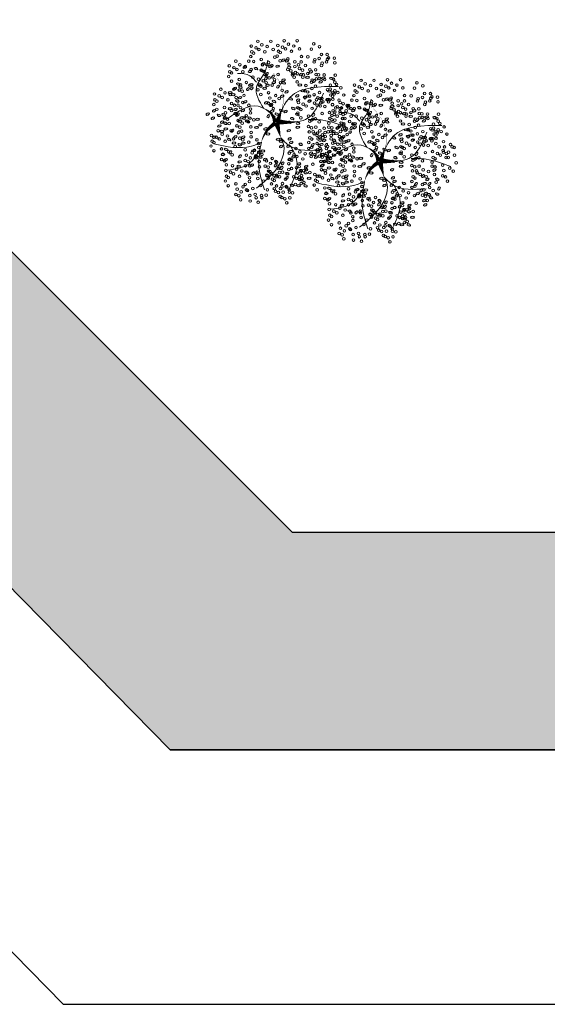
# Model space of a CAD drawing. Header units: millimetres. Extents: x 2041 to 2304, y 426 to 519.
# Tile 2 of 24: x 2058 to 2074, y 426 to 457. Entities that reach past the tile are written whole.
import ezdxf

# ---------------------------------------------------------------- set-up
doc = ezdxf.new("R2010")
doc.units = ezdxf.units.MM
doc.linetypes.add('ACAD_ISO04W100', pattern=[30, 24, -3, 0, -3])
doc.layers.add('01 - Vegetación', color=3, linetype='Continuous', lineweight=0)
doc.layers.add('Cotas', color=3, linetype='Continuous')
doc.layers.add('PAREDE', color=6, linetype='Continuous')

# ---------------------------------------------------------------- blocks, each defined once
blk = doc.blocks.new('17')
at = {"layer": '01 - Vegetación'}
for points in [[(4495.84, 1680.23, 1.33, 0.0221, 0.199177), (4489.97, 1684.48, 0.0221, 0.0221, 1.224983)], [(4496.02, 1680.23, 1.33, 0.0221, 0.286986), (4500.47, 1683.82, 0.0221, 0.0221, -1.494927)], [(4496.02, 1679.76, 1.77, 0.0221, 0), (4491.39, 1678.53, 0.0221, 0.0221, 0)], [(4496.02, 1679.66, 1.77, 0.0221, 0), (4500.28, 1678.15, 0.0221, 0.0221, 0)], [(4496.4, 1679.85, 1.77, 0.0221, 0.074947), (4496.4, 1672.95, 0.0221, 0.0221, 0.762797)], [(4497.07, 1679.43, 0.133, 0.0221, 0.381476), (4512.91, 1682.47, 0.0221, 0.0221, -1.841687)]]:
    blk.add_lwpolyline(points, format="xyseb", dxfattribs=at)
for points in [[(4490, 1684.47), (4488.83, 1687.51), (4489.5, 1699.09)], [(4487.73, 1684.98), (4483.44, 1688.25), (4481.42, 1694.81)], [(4497.83, 1680.19), (4501.11, 1685.48), (4497.33, 1694.81)], [(4508.5, 1685.98), (4510.45, 1688), (4511.21, 1691.78)], [(4500.47, 1683.82), (4506.92, 1685.99), (4511.46, 1683.47), (4515.25, 1682.46)], [(4490, 1684.47), (4482.94, 1685.23), (4475.36, 1683.47)], [(4491.39, 1678.53), (4489.02, 1677.58), (4485.46, 1677.92), (4475.87, 1685.99)], [(4491.39, 1678.53), (4489, 1675.9), (4487.73, 1665.57)], [(4496.57, 1678.43), (4497.07, 1670.86), (4505.15, 1665.32)], [(4497.07, 1679.43), (4503.89, 1675.65), (4507.17, 1660.78)], [(4488.74, 1675.4), (4484.7, 1673.64), (4475.11, 1676.16)], [(4497.07, 1670.11), (4496.82, 1665.57), (4494.55, 1658.01)]]:
    blk.add_spline(points, degree=3, dxfattribs=at)
blk = doc.blocks.new('16')
at = {"layer": '01 - Vegetación'}
h = blk.add_hatch(color=40, dxfattribs=at)
h.set_gradient(color1=(255, 191, 0), color2=(223, 255, 127), rotation=180, centered=1, tint=1, name='INVSPHERICAL')
edge = h.paths.add_edge_path()
edge.add_ellipse((4538.847, 1678.642), major_axis=(-0.0033, 0.0777), ratio=0.578492, start_angle=0, end_angle=360, ccw=False)
edge = h.paths.add_edge_path()
edge.add_ellipse((4538.961, 1678.487), major_axis=(-0.0349, 0.0695), ratio=0.578492, start_angle=0, end_angle=360, ccw=False)
edge = h.paths.add_edge_path()
edge.add_ellipse((4538.69, 1678.926), major_axis=(-0.0594, 0.0503), ratio=0.578492, start_angle=0, end_angle=360, ccw=False)
edge = h.paths.add_edge_path()
edge.add_ellipse((4538.676, 1678.266), major_axis=(-0.0033, 0.0777), ratio=0.578492, start_angle=0, end_angle=360, ccw=False)
edge = h.paths.add_edge_path()
edge.add_ellipse((4541.23, 1679.281), major_axis=(0.0274, 0.0728), ratio=0.578492, start_angle=0, end_angle=360, ccw=False)
edge = h.paths.add_edge_path()
edge.add_ellipse((4540.829, 1679.36), major_axis=(-0.0349, 0.0695), ratio=0.578492, start_angle=0, end_angle=360, ccw=False)
edge = h.paths.add_edge_path()
edge.add_ellipse((4541.174, 1679.607), major_axis=(-0.0349, 0.0695), ratio=0.578492, start_angle=0, end_angle=360, ccw=False)
edge = h.paths.add_edge_path()
edge.add_ellipse((4541.072, 1679.421), major_axis=(0.0274, 0.0728), ratio=0.578492, start_angle=0, end_angle=360, ccw=False)
edge = h.paths.add_edge_path()
edge.add_ellipse((4540.113, 1679.632), major_axis=(-0.0349, 0.0695), ratio=0.578492, start_angle=0, end_angle=360, ccw=False)
edge = h.paths.add_edge_path()
edge.add_ellipse((4540.279, 1679.843), major_axis=(-0.0349, 0.0695), ratio=0.578492, start_angle=0, end_angle=360, ccw=False)
edge = h.paths.add_edge_path()
edge.add_ellipse((4540.165, 1679.999), major_axis=(-0.0033, 0.0777), ratio=0.578492, start_angle=0, end_angle=360, ccw=False)
edge = h.paths.add_edge_path()
edge.add_ellipse((4540.499, 1679.956), major_axis=(-0.0033, 0.0777), ratio=0.578492, start_angle=0, end_angle=360, ccw=False)
edge = h.paths.add_edge_path()
edge.add_ellipse((4540.629, 1679.513), major_axis=(-0.0594, 0.0503), ratio=0.578492, start_angle=0, end_angle=360, ccw=False)
edge = h.paths.add_edge_path()
edge.add_ellipse((4540.551, 1680.278), major_axis=(0.0274, 0.0728), ratio=0.578492, start_angle=0, end_angle=360, ccw=False)
edge = h.paths.add_edge_path()
edge.add_ellipse((4539.201, 1679.744), major_axis=(-0.0033, 0.0777), ratio=0.578492, start_angle=0, end_angle=360, ccw=False)
edge = h.paths.add_edge_path()
edge.add_ellipse((4539.14, 1679.893), major_axis=(0.0274, 0.0728), ratio=0.578492, start_angle=0, end_angle=360, ccw=False)
edge = h.paths.add_edge_path()
edge.add_ellipse((4539.208, 1680.126), major_axis=(-0.0033, 0.0777), ratio=0.578492, start_angle=0, end_angle=360, ccw=False)
edge = h.paths.add_edge_path()
edge.add_ellipse((4538.979, 1680.681), major_axis=(-0.0594, 0.0503), ratio=0.578492, start_angle=0, end_angle=360, ccw=False)
edge = h.paths.add_edge_path()
edge.add_ellipse((4538.577, 1680.728), major_axis=(-0.0033, 0.0777), ratio=0.578492, start_angle=0, end_angle=360, ccw=False)
edge = h.paths.add_edge_path()
edge.add_ellipse((4538.926, 1680.033), major_axis=(0.0274, 0.0728), ratio=0.578492, start_angle=0, end_angle=360, ccw=False)
edge = h.paths.add_edge_path()
edge.add_ellipse((4538.95, 1679.842), major_axis=(0.0274, 0.0728), ratio=0.578492, start_angle=0, end_angle=360, ccw=False)
edge = h.paths.add_edge_path()
edge.add_ellipse((4538.621, 1680.191), major_axis=(-0.0349, 0.0695), ratio=0.578492, start_angle=0, end_angle=360, ccw=False)
edge = h.paths.add_edge_path()
edge.add_ellipse((4538.328, 1680.411), major_axis=(0.0274, 0.0728), ratio=0.578492, start_angle=0, end_angle=360, ccw=False)
edge = h.paths.add_edge_path()
edge.add_ellipse((4538.283, 1680.138), major_axis=(-0.0594, 0.0503), ratio=0.578492, start_angle=0, end_angle=360, ccw=False)
edge = h.paths.add_edge_path()
edge.add_ellipse((4538.32, 1679.993), major_axis=(-0.0594, 0.0503), ratio=0.578492, start_angle=0, end_angle=360, ccw=False)
edge = h.paths.add_edge_path()
edge.add_ellipse((4538.755, 1680.687), major_axis=(-0.0033, 0.0777), ratio=0.578492, start_angle=0, end_angle=360, ccw=False)
edge = h.paths.add_edge_path()
edge.add_ellipse((4538.834, 1681.261), major_axis=(-0.0349, 0.0695), ratio=0.578492, start_angle=0, end_angle=360, ccw=False)
edge = h.paths.add_edge_path()
edge.add_ellipse((4539.054, 1681.374), major_axis=(-0.0033, 0.0777), ratio=0.578492, start_angle=0, end_angle=360, ccw=False)
edge = h.paths.add_edge_path()
edge.add_ellipse((4539.147, 1681.076), major_axis=(-0.0594, 0.0503), ratio=0.578492, start_angle=0, end_angle=360, ccw=False)
edge = h.paths.add_edge_path()
edge.add_ellipse((4539.52, 1680.541), major_axis=(-0.0033, 0.0777), ratio=0.578492, start_angle=0, end_angle=360, ccw=False)
edge = h.paths.add_edge_path()
edge.add_ellipse((4539.459, 1680.689), major_axis=(0.0274, 0.0728), ratio=0.578492, start_angle=0, end_angle=360, ccw=False)
edge = h.paths.add_edge_path()
edge.add_ellipse((4539.527, 1680.923), major_axis=(-0.0033, 0.0777), ratio=0.578492, start_angle=0, end_angle=360, ccw=False)
edge = h.paths.add_edge_path()
edge.add_ellipse((4539.265, 1681.244), major_axis=(0.0274, 0.0728), ratio=0.578492, start_angle=0, end_angle=360, ccw=False)
edge = h.paths.add_edge_path()
edge.add_ellipse((4539.188, 1677.478), major_axis=(-0.0594, 0.0503), ratio=0.578492, start_angle=0, end_angle=360, ccw=False)
edge = h.paths.add_edge_path()
edge.add_ellipse((4539.473, 1678.19), major_axis=(0.0274, 0.0728), ratio=0.578492, start_angle=0, end_angle=360, ccw=False)
edge = h.paths.add_edge_path()
edge.add_ellipse((4540.696, 1678.325), major_axis=(0.0274, 0.0728), ratio=0.578492, start_angle=0, end_angle=360, ccw=False)
edge = h.paths.add_edge_path()
edge.add_ellipse((4540.33, 1678.305), major_axis=(-0.0033, 0.0777), ratio=0.578492, start_angle=0, end_angle=360, ccw=False)
edge = h.paths.add_edge_path()
edge.add_ellipse((4540.174, 1678.307), major_axis=(-0.0033, 0.0777), ratio=0.578492, start_angle=0, end_angle=360, ccw=False)
edge = h.paths.add_edge_path()
edge.add_ellipse((4540.488, 1677.717), major_axis=(-0.0594, 0.0503), ratio=0.578492, start_angle=0, end_angle=360, ccw=False)
edge = h.paths.add_edge_path()
edge.add_ellipse((4540.676, 1677.675), major_axis=(-0.0594, 0.0503), ratio=0.578492, start_angle=0, end_angle=360, ccw=False)
edge = h.paths.add_edge_path()
edge.add_ellipse((4539.469, 1677.341), major_axis=(-0.0033, 0.0777), ratio=0.578492, start_angle=0, end_angle=360, ccw=False)
edge = h.paths.add_edge_path()
edge.add_ellipse((4539.773, 1677.406), major_axis=(-0.0594, 0.0503), ratio=0.578492, start_angle=0, end_angle=360, ccw=False)
edge = h.paths.add_edge_path()
edge.add_ellipse((4539.631, 1677.23), major_axis=(-0.0349, 0.0695), ratio=0.578492, start_angle=0, end_angle=360, ccw=False)
edge = h.paths.add_edge_path()
edge.add_ellipse((4539.445, 1677.695), major_axis=(-0.0594, 0.0503), ratio=0.578492, start_angle=0, end_angle=360, ccw=False)
edge = h.paths.add_edge_path()
edge.add_ellipse((4542.676, 1679.136), major_axis=(-0.0033, 0.0777), ratio=0.578492, start_angle=0, end_angle=360, ccw=False)
edge = h.paths.add_edge_path()
edge.add_ellipse((4542.661, 1679.428), major_axis=(-0.0033, 0.0777), ratio=0.578492, start_angle=0, end_angle=360, ccw=False)
edge = h.paths.add_edge_path()
edge.add_ellipse((4542.742, 1679.554), major_axis=(-0.0033, 0.0777), ratio=0.578492, start_angle=0, end_angle=360, ccw=False)
edge = h.paths.add_edge_path()
edge.add_ellipse((4542.776, 1679.728), major_axis=(-0.0349, 0.0695), ratio=0.578492, start_angle=0, end_angle=360, ccw=False)
edge = h.paths.add_edge_path()
edge.add_ellipse((4542.477, 1679.745), major_axis=(0.0274, 0.0728), ratio=0.578492, start_angle=0, end_angle=360, ccw=False)
edge = h.paths.add_edge_path()
edge.add_ellipse((4542.578, 1680.02), major_axis=(0.0274, 0.0728), ratio=0.578492, start_angle=0, end_angle=360, ccw=False)
edge = h.paths.add_edge_path()
edge.add_ellipse((4542.466, 1680.268), major_axis=(-0.0349, 0.0695), ratio=0.578492, start_angle=0, end_angle=360, ccw=False)
edge = h.paths.add_edge_path()
edge.add_ellipse((4542.632, 1680.479), major_axis=(-0.0349, 0.0695), ratio=0.578492, start_angle=0, end_angle=360, ccw=False)
edge = h.paths.add_edge_path()
edge.add_ellipse((4542.359, 1679.577), major_axis=(-0.0594, 0.0503), ratio=0.578492, start_angle=0, end_angle=360, ccw=False)
edge = h.paths.add_edge_path()
edge.add_ellipse((4542.171, 1679.619), major_axis=(-0.0594, 0.0503), ratio=0.578492, start_angle=0, end_angle=360, ccw=False)
edge = h.paths.add_edge_path()
edge.add_ellipse((4542.246, 1679.328), major_axis=(-0.0594, 0.0503), ratio=0.578492, start_angle=0, end_angle=360, ccw=False)
edge = h.paths.add_edge_path()
edge.add_ellipse((4542.369, 1678.498), major_axis=(0.0274, 0.0728), ratio=0.578492, start_angle=0, end_angle=360, ccw=False)
edge = h.paths.add_edge_path()
edge.add_ellipse((4542.902, 1678.749), major_axis=(-0.0349, 0.0695), ratio=0.578492, start_angle=0, end_angle=360, ccw=False)
edge = h.paths.add_edge_path()
edge.add_ellipse((4542.925, 1678.897), major_axis=(-0.0349, 0.0695), ratio=0.578492, start_angle=0, end_angle=360, ccw=False)
edge = h.paths.add_edge_path()
edge.add_ellipse((4542.628, 1678.671), major_axis=(-0.0033, 0.0777), ratio=0.578492, start_angle=0, end_angle=360, ccw=False)
edge = h.paths.add_edge_path()
edge.add_ellipse((4542.11, 1678.896), major_axis=(-0.0349, 0.0695), ratio=0.578492, start_angle=0, end_angle=360, ccw=False)
edge = h.paths.add_edge_path()
edge.add_ellipse((4542.34, 1678.18), major_axis=(-0.0349, 0.0695), ratio=0.578492, start_angle=0, end_angle=360, ccw=False)
edge = h.paths.add_edge_path()
edge.add_ellipse((4538.137, 1679.191), major_axis=(-0.0349, 0.0695), ratio=0.578492, start_angle=0, end_angle=360, ccw=False)
edge = h.paths.add_edge_path()
edge.add_ellipse((4538.099, 1678.758), major_axis=(-0.0594, 0.0503), ratio=0.578492, start_angle=0, end_angle=360, ccw=False)
edge = h.paths.add_edge_path()
edge.add_ellipse((4537.796, 1678.552), major_axis=(0.0274, 0.0728), ratio=0.578492, start_angle=0, end_angle=360, ccw=False)
edge = h.paths.add_edge_path()
edge.add_ellipse((4537.776, 1678.277), major_axis=(-0.0033, 0.0777), ratio=0.578492, start_angle=0, end_angle=360, ccw=False)
edge = h.paths.add_edge_path()
edge.add_ellipse((4539.181, 1678.6), major_axis=(-0.0033, 0.0777), ratio=0.578492, start_angle=0, end_angle=360, ccw=False)
edge = h.paths.add_edge_path()
edge.add_ellipse((4538.502, 1678.968), major_axis=(-0.0594, 0.0503), ratio=0.578492, start_angle=0, end_angle=360, ccw=False)
edge = h.paths.add_edge_path()
edge.add_ellipse((4538.615, 1679.216), major_axis=(-0.0594, 0.0503), ratio=0.578492, start_angle=0, end_angle=360, ccw=False)
edge = h.paths.add_edge_path()
edge.add_ellipse((4538.188, 1679.557), major_axis=(-0.0033, 0.0777), ratio=0.578492, start_angle=0, end_angle=360, ccw=False)
edge = h.paths.add_edge_path()
edge.add_ellipse((4538.203, 1679.265), major_axis=(-0.0033, 0.0777), ratio=0.578492, start_angle=0, end_angle=360, ccw=False)
edge = h.paths.add_edge_path()
edge.add_ellipse((4538.285, 1679.391), major_axis=(-0.0033, 0.0777), ratio=0.578492, start_angle=0, end_angle=360, ccw=False)
edge = h.paths.add_edge_path()
edge.add_ellipse((4538.856, 1679.647), major_axis=(-0.0349, 0.0695), ratio=0.578492, start_angle=0, end_angle=360, ccw=False)
edge = h.paths.add_edge_path()
edge.add_ellipse((4538.272, 1678.751), major_axis=(0.0274, 0.0728), ratio=0.578492, start_angle=0, end_angle=360, ccw=False)
edge = h.paths.add_edge_path()
edge.add_ellipse((4540.863, 1678.985), major_axis=(0.0274, 0.0728), ratio=0.578492, start_angle=0, end_angle=360, ccw=False)
edge = h.paths.add_edge_path()
edge.add_ellipse((4540.823, 1678.811), major_axis=(-0.0349, 0.0695), ratio=0.578492, start_angle=0, end_angle=360, ccw=False)
edge = h.paths.add_edge_path()
edge.add_ellipse((4541.446, 1678.949), major_axis=(-0.0349, 0.0695), ratio=0.578492, start_angle=0, end_angle=360, ccw=False)
edge = h.paths.add_edge_path()
edge.add_ellipse((4540.434, 1680.393), major_axis=(-0.0033, 0.0777), ratio=0.578492, start_angle=0, end_angle=360, ccw=False)
edge = h.paths.add_edge_path()
edge.add_ellipse((4540.419, 1680.685), major_axis=(-0.0033, 0.0777), ratio=0.578492, start_angle=0, end_angle=360, ccw=False)
edge = h.paths.add_edge_path()
edge.add_ellipse((4539.773, 1680.547), major_axis=(-0.0349, 0.0695), ratio=0.578492, start_angle=0, end_angle=360, ccw=False)
edge = h.paths.add_edge_path()
edge.add_ellipse((4539.782, 1680.87), major_axis=(-0.0349, 0.0695), ratio=0.578492, start_angle=0, end_angle=360, ccw=False)
edge = h.paths.add_edge_path()
edge.add_ellipse((4539.668, 1681.126), major_axis=(0.0274, 0.0728), ratio=0.578492, start_angle=0, end_angle=360, ccw=False)
edge = h.paths.add_edge_path()
edge.add_ellipse((4540.336, 1681.276), major_axis=(0.0274, 0.0728), ratio=0.578492, start_angle=0, end_angle=360, ccw=False)
edge = h.paths.add_edge_path()
edge.add_ellipse((4540.381, 1681.413), major_axis=(-0.0349, 0.0695), ratio=0.578492, start_angle=0, end_angle=360, ccw=False)
edge = h.paths.add_edge_path()
edge.add_ellipse((4540.225, 1681.525), major_axis=(-0.0349, 0.0695), ratio=0.578492, start_angle=0, end_angle=360, ccw=False)
edge = h.paths.add_edge_path()
edge.add_ellipse((4540.009, 1681.424), major_axis=(-0.0033, 0.0777), ratio=0.578492, start_angle=0, end_angle=360, ccw=False)
edge = h.paths.add_edge_path()
edge.add_ellipse((4540.106, 1681.258), major_axis=(-0.0033, 0.0777), ratio=0.578492, start_angle=0, end_angle=360, ccw=False)
edge = h.paths.add_edge_path()
edge.add_ellipse((4540.036, 1680.989), major_axis=(-0.0594, 0.0503), ratio=0.578492, start_angle=0, end_angle=360, ccw=False)
edge = h.paths.add_edge_path()
edge.add_ellipse((4539.967, 1680.73), major_axis=(-0.0594, 0.0503), ratio=0.578492, start_angle=0, end_angle=360, ccw=False)
edge = h.paths.add_edge_path()
edge.add_ellipse((4541.92, 1680.217), major_axis=(-0.0033, 0.0777), ratio=0.578492, start_angle=0, end_angle=360, ccw=False)
edge = h.paths.add_edge_path()
edge.add_ellipse((4541.222, 1680.466), major_axis=(-0.0349, 0.0695), ratio=0.578492, start_angle=0, end_angle=360, ccw=False)
edge = h.paths.add_edge_path()
edge.add_ellipse((4541.387, 1680.676), major_axis=(-0.0349, 0.0695), ratio=0.578492, start_angle=0, end_angle=360, ccw=False)
edge = h.paths.add_edge_path()
edge.add_ellipse((4541.251, 1680.784), major_axis=(0.0274, 0.0728), ratio=0.578492, start_angle=0, end_angle=360, ccw=False)
edge = h.paths.add_edge_path()
edge.add_ellipse((4541.818, 1680.659), major_axis=(0.0274, 0.0728), ratio=0.578492, start_angle=0, end_angle=360, ccw=False)
edge = h.paths.add_edge_path()
edge.add_ellipse((4541.942, 1680.743), major_axis=(0.0274, 0.0728), ratio=0.578492, start_angle=0, end_angle=360, ccw=False)
edge = h.paths.add_edge_path()
edge.add_ellipse((4541.762, 1680.886), major_axis=(-0.0349, 0.0695), ratio=0.578492, start_angle=0, end_angle=360, ccw=False)
edge = h.paths.add_edge_path()
edge.add_ellipse((4541.592, 1681.082), major_axis=(-0.0033, 0.0777), ratio=0.578492, start_angle=0, end_angle=360, ccw=False)
edge = h.paths.add_edge_path()
edge.add_ellipse((4541.511, 1680.956), major_axis=(-0.0033, 0.0777), ratio=0.578492, start_angle=0, end_angle=360, ccw=False)
edge = h.paths.add_edge_path()
edge.add_ellipse((4541.775, 1680.201), major_axis=(-0.0594, 0.0503), ratio=0.578492, start_angle=0, end_angle=360, ccw=False)
edge = h.paths.add_edge_path()
edge.add_ellipse((4541.737, 1680.346), major_axis=(-0.0594, 0.0503), ratio=0.578492, start_angle=0, end_angle=360, ccw=False)
edge = h.paths.add_edge_path()
edge.add_ellipse((4541.843, 1679.118), major_axis=(-0.0594, 0.0503), ratio=0.578492, start_angle=0, end_angle=360, ccw=False)
edge = h.paths.add_edge_path()
edge.add_ellipse((4541.881, 1679.551), major_axis=(-0.0349, 0.0695), ratio=0.578492, start_angle=0, end_angle=360, ccw=False)
edge = h.paths.add_edge_path()
edge.add_ellipse((4542.015, 1679.29), major_axis=(-0.0349, 0.0695), ratio=0.578492, start_angle=0, end_angle=360, ccw=False)
edge = h.paths.add_edge_path()
edge.add_ellipse((4541.91, 1679.869), major_axis=(0.0274, 0.0728), ratio=0.578492, start_angle=0, end_angle=360, ccw=False)
edge = h.paths.add_edge_path()
edge.add_ellipse((4541.769, 1679.666), major_axis=(-0.0033, 0.0777), ratio=0.578492, start_angle=0, end_angle=360, ccw=False)
edge = h.paths.add_edge_path()
edge.add_ellipse((4539.676, 1679.115), major_axis=(-0.0033, 0.0777), ratio=0.578492, start_angle=0, end_angle=360, ccw=False)
edge = h.paths.add_edge_path()
edge.add_ellipse((4539.594, 1678.989), major_axis=(-0.0033, 0.0777), ratio=0.578492, start_angle=0, end_angle=360, ccw=False)
edge = h.paths.add_edge_path()
edge.add_ellipse((4539.898, 1679.531), major_axis=(-0.0033, 0.0777), ratio=0.578492, start_angle=0, end_angle=360, ccw=False)
edge = h.paths.add_edge_path()
edge.add_ellipse((4539.697, 1678.641), major_axis=(-0.0349, 0.0695), ratio=0.578492, start_angle=0, end_angle=360, ccw=False)
edge = h.paths.add_edge_path()
edge.add_ellipse((4539.398, 1678.691), major_axis=(-0.0349, 0.0695), ratio=0.578492, start_angle=0, end_angle=360, ccw=False)
edge = h.paths.add_edge_path()
edge.add_ellipse((4539.555, 1678.579), major_axis=(-0.0349, 0.0695), ratio=0.578492, start_angle=0, end_angle=360, ccw=False)
edge = h.paths.add_edge_path()
edge.add_ellipse((4540.714, 1679.167), major_axis=(0.0274, 0.0728), ratio=0.578492, start_angle=0, end_angle=360, ccw=False)
edge = h.paths.add_edge_path()
edge.add_ellipse((4540.549, 1681.79), major_axis=(-0.0349, 0.0695), ratio=0.578492, start_angle=0, end_angle=360, ccw=False)
edge = h.paths.add_edge_path()
edge.add_ellipse((4540.715, 1682.001), major_axis=(-0.0349, 0.0695), ratio=0.578492, start_angle=0, end_angle=360, ccw=False)
edge = h.paths.add_edge_path()
edge.add_ellipse((4540.848, 1681.741), major_axis=(-0.0349, 0.0695), ratio=0.578492, start_angle=0, end_angle=360, ccw=False)
edge = h.paths.add_edge_path()
edge.add_ellipse((4540.661, 1681.542), major_axis=(0.0274, 0.0728), ratio=0.578492, start_angle=0, end_angle=360, ccw=False)
edge = h.paths.add_edge_path()
edge.add_ellipse((4540.684, 1681.351), major_axis=(0.0274, 0.0728), ratio=0.578492, start_angle=0, end_angle=360, ccw=False)
edge = h.paths.add_edge_path()
edge.add_ellipse((4540.56, 1681.267), major_axis=(0.0274, 0.0728), ratio=0.578492, start_angle=0, end_angle=360, ccw=False)
edge = h.paths.add_edge_path()
edge.add_ellipse((4540.528, 1678.539), major_axis=(0.0274, 0.0728), ratio=0.578492, start_angle=0, end_angle=360, ccw=False)
edge = h.paths.add_edge_path()
edge.add_ellipse((4540.38, 1678.647), major_axis=(0.0274, 0.0728), ratio=0.578492, start_angle=0, end_angle=360, ccw=False)
edge = h.paths.add_edge_path()
edge.add_ellipse((4540.034, 1678.678), major_axis=(-0.0349, 0.0695), ratio=0.578492, start_angle=0, end_angle=360, ccw=False)
edge = h.paths.add_edge_path()
edge.add_ellipse((4540.944, 1678.493), major_axis=(0.0274, 0.0728), ratio=0.578492, start_angle=0, end_angle=360, ccw=False)
edge = h.paths.add_edge_path()
edge.add_ellipse((4541.625, 1678.77), major_axis=(-0.0349, 0.0695), ratio=0.578492, start_angle=0, end_angle=360, ccw=False)
edge = h.paths.add_edge_path()
edge.add_ellipse((4541.994, 1678.887), major_axis=(0.0274, 0.0728), ratio=0.578492, start_angle=0, end_angle=360, ccw=False)
edge = h.paths.add_edge_path()
edge.add_ellipse((4541.336, 1678.598), major_axis=(0.0274, 0.0728), ratio=0.578492, start_angle=0, end_angle=360, ccw=False)
edge = h.paths.add_edge_path()
edge.add_ellipse((4539.381, 1678.993), major_axis=(-0.0349, 0.0695), ratio=0.578492, start_angle=0, end_angle=360, ccw=False)
edge = h.paths.add_edge_path()
edge.add_ellipse((4540.938, 1681.079), major_axis=(-0.0033, 0.0777), ratio=0.578492, start_angle=0, end_angle=360, ccw=False)
edge = h.paths.add_edge_path()
edge.add_ellipse((4540.699, 1680.759), major_axis=(-0.0594, 0.0503), ratio=0.578492, start_angle=0, end_angle=360, ccw=False)
edge = h.paths.add_edge_path()
edge.add_ellipse((4540.908, 1680.857), major_axis=(-0.0349, 0.0695), ratio=0.578492, start_angle=0, end_angle=360, ccw=False)
edge = h.paths.add_edge_path()
edge.add_ellipse((4540.863, 1680.561), major_axis=(-0.0349, 0.0695), ratio=0.578492, start_angle=0, end_angle=360, ccw=False)
edge = h.paths.add_edge_path()
edge.add_ellipse((4540.564, 1680.61), major_axis=(-0.0349, 0.0695), ratio=0.578492, start_angle=0, end_angle=360, ccw=False)
edge = h.paths.add_edge_path()
edge.add_ellipse((4539.771, 1681.729), major_axis=(-0.0349, 0.0695), ratio=0.578492, start_angle=0, end_angle=360, ccw=False)
edge = h.paths.add_edge_path()
edge.add_ellipse((4540.968, 1678.302), major_axis=(0.0274, 0.0728), ratio=0.578492, start_angle=0, end_angle=360, ccw=False)
edge = h.paths.add_edge_path()
edge.add_ellipse((4541.908, 1678.227), major_axis=(-0.0033, 0.0777), ratio=0.578492, start_angle=0, end_angle=360, ccw=False)
edge = h.paths.add_edge_path()
edge.add_ellipse((4541.283, 1678.297), major_axis=(-0.0349, 0.0695), ratio=0.578492, start_angle=0, end_angle=360, ccw=False)
edge = h.paths.add_edge_path()
edge.add_ellipse((4541.463, 1678.333), major_axis=(-0.0349, 0.0695), ratio=0.578492, start_angle=0, end_angle=360, ccw=False)
edge = h.paths.add_edge_path()
edge.add_ellipse((4538.021, 1678.159), major_axis=(0.0274, 0.0728), ratio=0.578492, start_angle=0, end_angle=360, ccw=False)
edge = h.paths.add_edge_path()
edge.add_ellipse((4537.772, 1677.992), major_axis=(0.0274, 0.0728), ratio=0.578492, start_angle=0, end_angle=360, ccw=False)
edge = h.paths.add_edge_path()
edge.add_ellipse((4538.082, 1677.841), major_axis=(-0.0033, 0.0777), ratio=0.578492, start_angle=0, end_angle=360, ccw=False)
edge = h.paths.add_edge_path()
edge.add_ellipse((4538.572, 1677.966), major_axis=(-0.0349, 0.0695), ratio=0.578492, start_angle=0, end_angle=360, ccw=False)
edge = h.paths.add_edge_path()
edge.add_ellipse((4538.311, 1677.99), major_axis=(0.0274, 0.0728), ratio=0.578492, start_angle=0, end_angle=360, ccw=False)
edge = h.paths.add_edge_path()
edge.add_ellipse((4538.394, 1678.174), major_axis=(0.0274, 0.0728), ratio=0.578492, start_angle=0, end_angle=360, ccw=False)
edge = h.paths.add_edge_path()
edge.add_ellipse((4538.776, 1677.355), major_axis=(-0.0349, 0.0695), ratio=0.578492, start_angle=0, end_angle=360, ccw=False)
edge = h.paths.add_edge_path()
edge.add_ellipse((4538.597, 1677.319), major_axis=(-0.0349, 0.0695), ratio=0.578492, start_angle=0, end_angle=360, ccw=False)
edge = h.paths.add_edge_path()
edge.add_ellipse((4539.063, 1677.621), major_axis=(-0.0349, 0.0695), ratio=0.578492, start_angle=0, end_angle=360, ccw=False)
edge = h.paths.add_edge_path()
edge.add_ellipse((4539.033, 1676.828), major_axis=(0.0274, 0.0728), ratio=0.578492, start_angle=0, end_angle=360, ccw=False)
edge = h.paths.add_edge_path()
edge.add_ellipse((4539.009, 1677.162), major_axis=(0.0274, 0.0728), ratio=0.578492, start_angle=0, end_angle=360, ccw=False)
edge = h.paths.add_edge_path()
edge.add_ellipse((4538.885, 1677.078), major_axis=(0.0274, 0.0728), ratio=0.578492, start_angle=0, end_angle=360, ccw=False)
edge = h.paths.add_edge_path()
edge.add_ellipse((4539.054, 1677.298), major_axis=(-0.0349, 0.0695), ratio=0.578492, start_angle=0, end_angle=360, ccw=False)
edge = h.paths.add_edge_path()
edge.add_ellipse((4542.221, 1677.913), major_axis=(-0.0033, 0.0777), ratio=0.578492, start_angle=0, end_angle=360, ccw=False)
edge = h.paths.add_edge_path()
edge.add_ellipse((4542.451, 1677.771), major_axis=(-0.0349, 0.0695), ratio=0.578492, start_angle=0, end_angle=360, ccw=False)
edge = h.paths.add_edge_path()
edge.add_ellipse((4541.18, 1677.355), major_axis=(-0.0349, 0.0695), ratio=0.578492, start_angle=0, end_angle=360, ccw=False)
edge = h.paths.add_edge_path()
edge.add_ellipse((4541.671, 1678.102), major_axis=(-0.0033, 0.0777), ratio=0.578492, start_angle=0, end_angle=360, ccw=False)
edge = h.paths.add_edge_path()
edge.add_ellipse((4541.411, 1678.017), major_axis=(-0.0033, 0.0777), ratio=0.578492, start_angle=0, end_angle=360, ccw=False)
edge = h.paths.add_edge_path()
edge.add_ellipse((4542.075, 1677.637), major_axis=(-0.0594, 0.0503), ratio=0.578492, start_angle=0, end_angle=360, ccw=False)
edge = h.paths.add_edge_path()
edge.add_ellipse((4541.252, 1677.826), major_axis=(-0.0349, 0.0695), ratio=0.578492, start_angle=0, end_angle=360, ccw=False)
edge = h.paths.add_edge_path()
edge.add_ellipse((4541.596, 1676.853), major_axis=(-0.0033, 0.0777), ratio=0.578492, start_angle=0, end_angle=360, ccw=False)
edge = h.paths.add_edge_path()
edge.add_ellipse((4541.655, 1677.018), major_axis=(-0.0033, 0.0777), ratio=0.578492, start_angle=0, end_angle=360, ccw=False)
edge = h.paths.add_edge_path()
edge.add_ellipse((4542.033, 1677.371), major_axis=(-0.0349, 0.0695), ratio=0.578492, start_angle=0, end_angle=360, ccw=False)
edge = h.paths.add_edge_path()
edge.add_ellipse((4542.19, 1677.259), major_axis=(-0.0349, 0.0695), ratio=0.578492, start_angle=0, end_angle=360, ccw=False)
edge = h.paths.add_edge_path()
edge.add_ellipse((4542.168, 1676.931), major_axis=(0.0274, 0.0728), ratio=0.578492, start_angle=0, end_angle=360, ccw=False)
edge = h.paths.add_edge_path()
edge.add_ellipse((4542.176, 1677.433), major_axis=(-0.0349, 0.0695), ratio=0.578492, start_angle=0, end_angle=360, ccw=False)
edge = h.paths.add_edge_path()
edge.add_ellipse((4541.313, 1677.094), major_axis=(-0.0349, 0.0695), ratio=0.578492, start_angle=0, end_angle=360, ccw=False)
edge = h.paths.add_edge_path()
edge.add_ellipse((4541.359, 1677.391), major_axis=(-0.0349, 0.0695), ratio=0.578492, start_angle=0, end_angle=360, ccw=False)
edge = h.paths.add_edge_path()
edge.add_ellipse((4540.019, 1676.943), major_axis=(-0.0349, 0.0695), ratio=0.578492, start_angle=0, end_angle=360, ccw=False)
edge = h.paths.add_edge_path()
edge.add_ellipse((4539.641, 1676.826), major_axis=(0.0274, 0.0728), ratio=0.578492, start_angle=0, end_angle=360, ccw=False)
edge = h.paths.add_edge_path()
edge.add_ellipse((4539.262, 1676.754), major_axis=(-0.0594, 0.0503), ratio=0.578492, start_angle=0, end_angle=360, ccw=False)
edge = h.paths.add_edge_path()
edge.add_ellipse((4539.45, 1677.146), major_axis=(-0.0594, 0.0503), ratio=0.578492, start_angle=0, end_angle=360, ccw=False)
at = {"layer": '01 - Vegetación', "extrusion": (0, 0, -1)}
for centre, major_axis in [((4539.771, 1681.729), (-0.0349, 0.0695)), ((4540.549, 1681.79), (-0.0349, 0.0695)), ((4540.715, 1682.001), (-0.0349, 0.0695)), ((4540.848, 1681.741), (-0.0349, 0.0695)), ((4538.834, 1681.261), (-0.0349, 0.0695)), ((4539.054, 1681.374), (-0.0033, 0.0777)), ((4540.009, 1681.424), (-0.0033, 0.0777)), ((4540.106, 1681.258), (-0.0033, 0.0777)), ((4540.225, 1681.525), (-0.0349, 0.0695)), ((4540.381, 1681.413), (-0.0349, 0.0695)), ((4539.527, 1680.923), (-0.0033, 0.0777)), ((4539.782, 1680.87), (-0.0349, 0.0695)), ((4540.908, 1680.857), (-0.0349, 0.0695)), ((4540.938, 1681.079), (-0.0033, 0.0777)), ((4541.511, 1680.956), (-0.0033, 0.0777)), ((4541.592, 1681.082), (-0.0033, 0.0777)), ((4541.762, 1680.886), (-0.0349, 0.0695)), ((4538.577, 1680.728), (-0.0033, 0.0777)), ((4538.755, 1680.687), (-0.0033, 0.0777)), ((4539.52, 1680.541), (-0.0033, 0.0777)), ((4539.773, 1680.547), (-0.0349, 0.0695)), ((4540.419, 1680.685), (-0.0033, 0.0777)), ((4540.564, 1680.61), (-0.0349, 0.0695)), ((4540.863, 1680.561), (-0.0349, 0.0695)), ((4541.222, 1680.466), (-0.0349, 0.0695)), ((4541.387, 1680.676), (-0.0349, 0.0695)), ((4542.632, 1680.479), (-0.0349, 0.0695)), ((4538.621, 1680.191), (-0.0349, 0.0695)), ((4539.208, 1680.126), (-0.0033, 0.0777)), ((4540.434, 1680.393), (-0.0033, 0.0777)), ((4541.92, 1680.217), (-0.0033, 0.0777)), ((4542.466, 1680.268), (-0.0349, 0.0695)), ((4538.856, 1679.647), (-0.0349, 0.0695)), ((4539.201, 1679.744), (-0.0033, 0.0777)), ((4540.113, 1679.632), (-0.0349, 0.0695)), ((4540.165, 1679.999), (-0.0033, 0.0777)), ((4540.279, 1679.843), (-0.0349, 0.0695)), ((4540.499, 1679.956), (-0.0033, 0.0777)), ((4541.769, 1679.666), (-0.0033, 0.0777)), ((4542.776, 1679.728), (-0.0349, 0.0695)), ((4538.188, 1679.557), (-0.0033, 0.0777)), ((4538.203, 1679.265), (-0.0033, 0.0777)), ((4538.285, 1679.391), (-0.0033, 0.0777)), ((4539.898, 1679.531), (-0.0033, 0.0777)), ((4540.829, 1679.36), (-0.0349, 0.0695)), ((4541.174, 1679.607), (-0.0349, 0.0695)), ((4541.881, 1679.551), (-0.0349, 0.0695)), ((4542.015, 1679.29), (-0.0349, 0.0695)), ((4542.661, 1679.428), (-0.0033, 0.0777)), ((4542.742, 1679.554), (-0.0033, 0.0777)), ((4538.137, 1679.191), (-0.0349, 0.0695)), ((4539.381, 1678.993), (-0.0349, 0.0695)), ((4539.594, 1678.989), (-0.0033, 0.0777)), ((4539.676, 1679.115), (-0.0033, 0.0777)), ((4540.823, 1678.811), (-0.0349, 0.0695)), ((4541.446, 1678.949), (-0.0349, 0.0695)), ((4542.11, 1678.896), (-0.0349, 0.0695)), ((4542.676, 1679.136), (-0.0033, 0.0777)), ((4542.925, 1678.897), (-0.0349, 0.0695)), ((4538.847, 1678.642), (-0.0033, 0.0777)), ((4538.961, 1678.487), (-0.0349, 0.0695)), ((4539.181, 1678.6), (-0.0033, 0.0777)), ((4539.398, 1678.691), (-0.0349, 0.0695)), ((4539.555, 1678.579), (-0.0349, 0.0695)), ((4539.697, 1678.641), (-0.0349, 0.0695)), ((4540.034, 1678.678), (-0.0349, 0.0695)), ((4541.625, 1678.77), (-0.0349, 0.0695)), ((4542.628, 1678.671), (-0.0033, 0.0777)), ((4542.902, 1678.749), (-0.0349, 0.0695)), ((4537.776, 1678.277), (-0.0033, 0.0777)), ((4538.676, 1678.266), (-0.0033, 0.0777)), ((4540.174, 1678.307), (-0.0033, 0.0777)), ((4540.33, 1678.305), (-0.0033, 0.0777)), ((4541.283, 1678.297), (-0.0349, 0.0695)), ((4541.411, 1678.017), (-0.0033, 0.0777)), ((4541.463, 1678.333), (-0.0349, 0.0695)), ((4541.671, 1678.102), (-0.0033, 0.0777)), ((4541.908, 1678.227), (-0.0033, 0.0777)), ((4542.34, 1678.18), (-0.0349, 0.0695)), ((4538.082, 1677.841), (-0.0033, 0.0777)), ((4538.572, 1677.966), (-0.0349, 0.0695)), ((4539.063, 1677.621), (-0.0349, 0.0695)), ((4541.252, 1677.826), (-0.0349, 0.0695)), ((4542.221, 1677.913), (-0.0033, 0.0777)), ((4542.451, 1677.771), (-0.0349, 0.0695)), ((4538.597, 1677.319), (-0.0349, 0.0695)), ((4538.776, 1677.355), (-0.0349, 0.0695)), ((4539.054, 1677.298), (-0.0349, 0.0695)), ((4539.469, 1677.341), (-0.0033, 0.0777)), ((4539.631, 1677.23), (-0.0349, 0.0695)), ((4541.18, 1677.355), (-0.0349, 0.0695)), ((4541.359, 1677.391), (-0.0349, 0.0695)), ((4542.033, 1677.371), (-0.0349, 0.0695)), ((4542.176, 1677.433), (-0.0349, 0.0695)), ((4542.19, 1677.259), (-0.0349, 0.0695)), ((4540.019, 1676.943), (-0.0349, 0.0695)), ((4541.313, 1677.094), (-0.0349, 0.0695)), ((4541.596, 1676.853), (-0.0033, 0.0777)), ((4541.655, 1677.018), (-0.0033, 0.0777))]:
    blk.add_ellipse(centre, major_axis=major_axis, ratio=0.578492, start_param=3.141593, end_param=9.424778, dxfattribs=at)
for centre, major_axis in [((4539.265, 1681.244), (0.0274, 0.0728)), ((4540.336, 1681.276), (0.0274, 0.0728)), ((4540.56, 1681.267), (0.0274, 0.0728)), ((4540.661, 1681.542), (0.0274, 0.0728)), ((4540.684, 1681.351), (0.0274, 0.0728)), ((4539.147, 1681.076), (-0.0594, 0.0503)), ((4539.668, 1681.126), (0.0274, 0.0728)), ((4540.036, 1680.989), (-0.0594, 0.0503)), ((4538.979, 1680.681), (-0.0594, 0.0503)), ((4539.459, 1680.689), (0.0274, 0.0728)), ((4539.967, 1680.73), (-0.0594, 0.0503)), ((4540.699, 1680.759), (-0.0594, 0.0503)), ((4541.251, 1680.784), (0.0274, 0.0728)), ((4541.818, 1680.659), (0.0274, 0.0728)), ((4541.942, 1680.743), (0.0274, 0.0728)), ((4538.283, 1680.138), (-0.0594, 0.0503)), ((4538.328, 1680.411), (0.0274, 0.0728)), ((4538.926, 1680.033), (0.0274, 0.0728)), ((4540.551, 1680.278), (0.0274, 0.0728)), ((4541.737, 1680.346), (-0.0594, 0.0503)), ((4541.775, 1680.201), (-0.0594, 0.0503)), ((4538.32, 1679.993), (-0.0594, 0.0503)), ((4538.95, 1679.842), (0.0274, 0.0728)), ((4539.14, 1679.893), (0.0274, 0.0728)), ((4541.91, 1679.869), (0.0274, 0.0728)), ((4542.477, 1679.745), (0.0274, 0.0728)), ((4542.578, 1680.02), (0.0274, 0.0728)), ((4540.629, 1679.513), (-0.0594, 0.0503)), ((4541.072, 1679.421), (0.0274, 0.0728)), ((4541.23, 1679.281), (0.0274, 0.0728)), ((4542.171, 1679.619), (-0.0594, 0.0503)), ((4542.246, 1679.328), (-0.0594, 0.0503)), ((4542.359, 1679.577), (-0.0594, 0.0503)), ((4538.502, 1678.968), (-0.0594, 0.0503)), ((4538.615, 1679.216), (-0.0594, 0.0503)), ((4538.69, 1678.926), (-0.0594, 0.0503)), ((4540.714, 1679.167), (0.0274, 0.0728)), ((4540.863, 1678.985), (0.0274, 0.0728)), ((4541.843, 1679.118), (-0.0594, 0.0503)), ((4541.994, 1678.887), (0.0274, 0.0728)), ((4537.796, 1678.552), (0.0274, 0.0728)), ((4538.099, 1678.758), (-0.0594, 0.0503)), ((4538.272, 1678.751), (0.0274, 0.0728)), ((4540.38, 1678.647), (0.0274, 0.0728)), ((4540.528, 1678.539), (0.0274, 0.0728)), ((4540.944, 1678.493), (0.0274, 0.0728)), ((4541.336, 1678.598), (0.0274, 0.0728)), ((4542.369, 1678.498), (0.0274, 0.0728)), ((4538.021, 1678.159), (0.0274, 0.0728)), ((4538.394, 1678.174), (0.0274, 0.0728)), ((4539.473, 1678.19), (0.0274, 0.0728)), ((4540.696, 1678.325), (0.0274, 0.0728)), ((4540.968, 1678.302), (0.0274, 0.0728)), ((4537.772, 1677.992), (0.0274, 0.0728)), ((4538.311, 1677.99), (0.0274, 0.0728)), ((4539.445, 1677.695), (-0.0594, 0.0503)), ((4540.488, 1677.717), (-0.0594, 0.0503)), ((4540.676, 1677.675), (-0.0594, 0.0503)), ((4542.075, 1677.637), (-0.0594, 0.0503)), ((4539.188, 1677.478), (-0.0594, 0.0503)), ((4539.773, 1677.406), (-0.0594, 0.0503)), ((4538.885, 1677.078), (0.0274, 0.0728)), ((4539.009, 1677.162), (0.0274, 0.0728)), ((4539.033, 1676.828), (0.0274, 0.0728)), ((4539.45, 1677.146), (-0.0594, 0.0503)), ((4539.641, 1676.826), (0.0274, 0.0728)), ((4542.168, 1676.931), (0.0274, 0.0728)), ((4539.262, 1676.754), (-0.0594, 0.0503))]:
    blk.add_ellipse(centre, major_axis=major_axis, ratio=0.578492, dxfattribs=at)
blk = doc.blocks.new('18')
at = {"color": 60}
for centre in [(4487.42, 1699.03), (4488.87, 1699.94), (4489.95, 1699.03), (4490.32, 1699.58), (4491.59, 1698.31), (4492.13, 1699.76), (4500.15, 1698.17), (4501.6, 1699.08), (4502.68, 1698.17), (4503.05, 1698.72), (4504.86, 1698.9), (4478.11, 1695.54), (4479.56, 1695.18), (4481.37, 1695.36), (4483.07, 1695.23), (4484.34, 1695.77), (4484.7, 1696.68), (4486.33, 1696.32), (4487.96, 1696.68), (4490.32, 1695.59), (4491.04, 1697.4), (4492.49, 1696.5), (4493.58, 1697.76), (4497.43, 1695.82), (4499.06, 1695.46), (4500.69, 1695.82), (4503.77, 1696.54), (4504.32, 1697.45), (4505.22, 1695.64), (4506.31, 1696.91), (4473.94, 1692.28), (4476.66, 1694.63), (4477.21, 1692.28), (4479.2, 1694.63), (4480.29, 1693), (4480.83, 1693.91), (4481.74, 1692.1), (4482.82, 1693.36), (4486.15, 1693.42), (4487.06, 1694.51), (4488.69, 1692.51), (4491.04, 1693.06), (4491.95, 1694.87), (4493.58, 1693.78), (4495.8, 1694.37), (4497.07, 1694.91), (4498.88, 1692.56), (4499.79, 1693.65), (4501.39, 1692.69), (4501.93, 1693.6), (4503.05, 1694.73), (4503.77, 1692.2), (4504.68, 1694.01), (4506.31, 1692.92), (4472.31, 1690.83), (4473.58, 1691.37), (4474.77, 1690.7), (4475.39, 1689.02), (4475.57, 1691.92), (4476.3, 1690.11), (4477.08, 1689.41), (4479.56, 1691.19), (4481.19, 1690.47), (4482.82, 1689.38), (4484.42, 1689.44), (4486.05, 1689.08), (4487.68, 1689.44), (4490.76, 1690.17), (4491.3, 1691.07), (4493.41, 1690.52), (4494.68, 1691.06), (4495.05, 1691.97), (4495.88, 1690.38), (4496.68, 1691.6), (4497.4, 1689.79), (4498.18, 1689.1), (4498.31, 1691.97), (4500.66, 1690.88), (4501.42, 1691.65), (4502.29, 1690.16), (4471.96, 1687.88), (4472.98, 1686.09), (4473.62, 1688.01), (4474.01, 1686.34), (4475.16, 1688.77), (4475.8, 1687.11), (4477.93, 1688.11), (4479.13, 1688.13), (4480.29, 1688.66), (4482.79, 1688), (4484.06, 1688.54), (4485.25, 1687.86), (4485.87, 1686.18), (4486.77, 1687.27), (4487.55, 1686.58), (4490.04, 1688.36), (4491.67, 1687.63), (4493.06, 1687.57), (4494.72, 1687.69), (4496.26, 1688.46), (4496.5, 1688.71), (4496.9, 1686.8), (4499.03, 1687.8), (4500.23, 1687.82), (4501.39, 1688.34), (4471.57, 1685.45), (4472.98, 1684.29), (4473.62, 1684.42), (4473.75, 1683.01), (4476.7, 1684.68), (4478.11, 1683.78), (4478.87, 1685.57), (4480.28, 1685.7), (4482.43, 1685.04), (4482.71, 1683.28), (4484.1, 1685.17), (4485.63, 1685.94), (4486.27, 1684.27), (4488.4, 1685.28), (4489.6, 1685.3), (4490.76, 1685.82), (4474.95, 1680.14), (4475.42, 1682.63), (4479, 1682.37), (4479.9, 1682.75), (4481.08, 1681.83), (4481.18, 1682.24), (4482.35, 1682.38), (4483.54, 1681.7), (4484.16, 1680.02), (4484.34, 1682.92), (4485.07, 1681.11), (4473.32, 1678.69), (4474.59, 1679.23), (4475.78, 1678.56), (4476.4, 1676.88), (4476.58, 1679.78), (4477.31, 1677.97), (4480.73, 1678.88), (4482.39, 1679.01), (4483.93, 1679.78), (4472.96, 1675.74), (4474.63, 1675.87), (4476.17, 1676.64), (4481.65, 1676.05), (4477.3, 1672.25), (4478.56, 1672.79), (4478.93, 1673.7), (4479.76, 1672.11), (4480.56, 1673.33), (4481.28, 1671.52), (4482.06, 1670.83), (4482.19, 1673.7)]:
    blk.add_circle(centre, 0.405, dxfattribs=at)
at = {"color": 62}
for centre in [(4508.79, 1693.6), (4510.24, 1694.51), (4511.33, 1693.6), (4511.69, 1694.15), (4512.96, 1692.88), (4513.51, 1694.33), (4514.96, 1692.34), (4504.45, 1689.8), (4505.71, 1690.35), (4506.08, 1691.25), (4507.71, 1690.89), (4508.43, 1689.08), (4509.34, 1691.25), (4511.69, 1690.16), (4512.42, 1691.97), (4513.33, 1689.44), (4513.87, 1691.07), (4507.53, 1687.99), (4510.06, 1687.09), (4512.42, 1687.63), (4514.96, 1688.35), (4475.75, 1680.49), (4477.2, 1681.39), (4478.29, 1680.49), (4478.65, 1681.03), (4480.46, 1681.21), (4472.67, 1677.23), (4473.03, 1678.13), (4474.66, 1677.77), (4476.29, 1678.13), (4478.65, 1677.04), (4479.37, 1678.86), (4479.92, 1679.76), (4480.82, 1677.95), (4481.91, 1679.22), (4471.4, 1676.68), (4474.48, 1674.87), (4475.39, 1675.96), (4477.02, 1673.97), (4479.37, 1674.51), (4480.28, 1676.32), (4481.91, 1675.23), (4481.98, 1675.16), (4483.43, 1676.06), (4484.51, 1675.16), (4484.88, 1675.7), (4486.15, 1674.43), (4486.69, 1675.88), (4488.14, 1673.89), (4477.63, 1671.36), (4478.9, 1671.9), (4479.26, 1672.8), (4480.89, 1672.44), (4482.52, 1672.8), (4484.88, 1671.72), (4485.6, 1673.53), (4486.51, 1670.99), (4487.05, 1672.62), (4480.71, 1669.54), (4481.61, 1670.63), (4483.25, 1668.64), (4485.6, 1669.18), (4488.14, 1669.91)]:
    blk.add_circle(centre, 0.405, dxfattribs=at)
at = {"color": 64}
for centre in [(4514.9, 1686.83), (4516.35, 1687.74), (4517.44, 1686.83), (4517.8, 1687.37), (4519.07, 1686.11), (4519.61, 1687.56), (4510.55, 1683.03), (4511.82, 1683.57), (4512.18, 1684.48), (4513.81, 1684.11), (4515.45, 1684.48), (4517.8, 1683.39), (4518.53, 1685.2), (4519.98, 1684.3), (4521.06, 1685.56), (4513.63, 1681.22), (4514.54, 1682.3), (4516.17, 1680.31), (4518.53, 1680.86), (4519.43, 1682.67), (4521.06, 1681.58), (4488.48, 1669), (4489.93, 1669.91), (4491.01, 1669), (4491.38, 1669.55), (4492.65, 1668.28), (4493.19, 1669.73), (4484.13, 1665.2), (4485.4, 1665.74), (4485.76, 1666.65), (4487.39, 1666.29), (4489.02, 1666.65), (4491.38, 1665.56), (4492.1, 1667.37), (4493.01, 1664.84), (4493.55, 1666.47), (4494.64, 1667.74), (4487.21, 1663.39), (4488.12, 1664.48), (4489.75, 1662.48), (4492.1, 1663.03), (4494.43, 1662.83), (4494.64, 1663.75), (4495.88, 1663.74), (4496.96, 1662.83), (4497.33, 1663.38), (4498.59, 1662.11), (4499.14, 1663.56), (4490.08, 1659.03), (4491.35, 1659.57), (4491.71, 1660.48), (4493.34, 1660.12), (4494.97, 1660.48), (4497.33, 1659.39), (4498.05, 1661.2), (4499.5, 1660.3), (4500.59, 1661.57), (4493.16, 1657.22), (4494.06, 1658.31), (4495.69, 1656.31), (4498.05, 1656.86), (4498.96, 1658.67), (4500.59, 1657.58)]:
    blk.add_circle(centre, 0.405, dxfattribs=at)
at = {"color": 66}
for centre in [(4504.72, 1684.6), (4506.17, 1685.5), (4507.25, 1684.6), (4507.62, 1685.14), (4508.34, 1682.97), (4508.89, 1683.87), (4509.43, 1685.32), (4510.88, 1683.33), (4500.37, 1680.79), (4501.64, 1681.34), (4502, 1682.24), (4503.63, 1681.88), (4504.36, 1680.07), (4505.26, 1682.24), (4507.62, 1681.15), (4509.25, 1680.43), (4509.79, 1682.06), (4503.45, 1678.98), (4505.99, 1678.08), (4508.34, 1678.62), (4510.88, 1679.34), (4515.09, 1678.69), (4516.54, 1679.6), (4517.63, 1678.69), (4517.99, 1679.24), (4518.71, 1677.06), (4519.26, 1677.97), (4519.8, 1679.42), (4521.25, 1677.43), (4510.74, 1674.89), (4512.01, 1675.43), (4512.37, 1676.34), (4514, 1675.98), (4514.73, 1674.17), (4515.63, 1676.34), (4517.99, 1675.25), (4519.62, 1674.53), (4520.16, 1676.16), (4497.55, 1672.33), (4499, 1673.23), (4500.09, 1672.33), (4500.45, 1672.87), (4501.72, 1671.6), (4502.26, 1673.05), (4503.71, 1671.06), (4513.82, 1673.08), (4516.36, 1672.17), (4518.71, 1672.72), (4521.25, 1673.44), (4493.2, 1668.52), (4494.47, 1669.07), (4494.83, 1669.97), (4496.46, 1669.61), (4497.19, 1667.8), (4498.09, 1669.97), (4500.45, 1668.89), (4501.17, 1670.7), (4502.08, 1668.16), (4502.62, 1669.79), (4496.28, 1666.71), (4498.82, 1665.81), (4501.17, 1666.35), (4503.71, 1667.08)]:
    blk.add_circle(centre, 0.405, dxfattribs=at)
at = {"color": 68}
for centre in [(4510.01, 1674.38), (4511.46, 1674.02), (4513.27, 1674.2), (4505.85, 1671.12), (4508.56, 1673.48), (4510.03, 1671.75), (4510.71, 1671.54), (4511.1, 1673.48), (4512.19, 1671.85), (4512.73, 1672.75), (4513.64, 1670.94), (4514.72, 1672.21), (4504.21, 1669.68), (4504.25, 1670.19), (4504.64, 1668.27), (4505.48, 1670.22), (4506.56, 1668.91), (4507.29, 1667.87), (4507.48, 1670.76), (4508.46, 1669.1), (4509.15, 1668.89), (4511.12, 1670.22), (4512.34, 1669.55), (4514.72, 1668.23), (4515.41, 1668.02), (4516.32, 1670.19), (4518.67, 1669.11), (4520.3, 1668.38), (4501.05, 1664.94), (4501.44, 1667.37), (4502.46, 1665.58), (4503.1, 1667.5), (4503.49, 1665.84), (4505.28, 1666.6), (4509.3, 1665.01), (4509.55, 1667.57), (4510.71, 1665.14), (4510.78, 1666.9), (4510.86, 1667.66), (4512.27, 1667.78), (4513.63, 1666), (4514.32, 1665.79), (4515.82, 1666.7), (4517.04, 1666.03), (4519.4, 1666.57), (4501.66, 1662.6), (4502.46, 1663.79), (4503.1, 1663.92), (4503.1, 1663.5), (4503.23, 1662.51), (4504.19, 1662.6), (4504.55, 1663.14), (4504.9, 1662.12), (4505.82, 1661.87), (4506.18, 1664.17), (4506.37, 1663.32), (4507.59, 1663.27), (4508.48, 1661.86), (4509.38, 1662.25), (4510.66, 1661.74), (4514.47, 1661.91), (4514.72, 1664.47), (4515.56, 1664.14), (4515.88, 1662.04), (4515.95, 1663.8), (4516.97, 1664.26), (4497.31, 1658.79), (4498.57, 1659.34), (4498.94, 1660.24), (4500.57, 1659.88), (4502.2, 1660.24), (4504.55, 1659.16), (4505.28, 1660.97), (4506.73, 1660.06), (4507.82, 1661.33), (4500.39, 1656.98), (4501.29, 1658.07)]:
    blk.add_circle(centre, 0.405, dxfattribs=at)
at = {"layer": '01 - Vegetación', "xscale": 7.5, "yscale": 7.5, "zscale": 7.5}
blk.add_blockref('16', (-29556.67, -10914.05), dxfattribs=at)
at = {"layer": '01 - Vegetación'}
blk.add_blockref('17', (0, 0), dxfattribs=at)

msp = doc.modelspace()

# ---------------------------------------------------------------- hatches: boundary and pattern name
at = {"layer": 'PAREDE', "linetype": 'ACAD_ISO04W100'}
h = msp.add_hatch(color=1, dxfattribs=at)
h.dxf.hatch_style = 1
h.paths.add_polyline_path([(2056.33099, 450.19249), (2056.33099, 456.02623), (2048.97071, 456.02623), (2048.97071, 447.12128), (2062.25979, 433.59957), (2075.66848, 433.59957), (2075.66848, 440.43773), (2066.09546, 440.43773)])

# ---------------------------------------------------------------- linework, layer by layer
at = {"layer": 'Cotas', "color": 1, "lineweight": -2}
for p, q in [((2040.97071, 443.84816), (2058.90534, 425.59957)), ((2058.90534, 425.59957), (2182.91388, 425.59957))]:
    msp.add_line(p, q, dxfattribs=at)
msp.add_lwpolyline([(2101.7794, 507.02264), (2048.97071, 482.20994), (2048.97071, 447.12128), (2062.25979, 433.59957), (2174.91388, 433.59957), (2174.91388, 507.17556), (2101.7794, 507.02264)], dxfattribs=at)
at = {"layer": 'Cotas', "color": 7}
msp.add_lwpolyline([(2048.97071, 456.02623), (2056.33099, 456.02623), (2056.33099, 450.19249), (2066.09546, 440.43773), (2075.66848, 440.43773), (2075.66848, 433.59957), (2062.25979, 433.59957), (2048.97071, 447.12128)], close=True, dxfattribs=at)

# ---------------------------------------------------------------- block references
at = {"layer": '01 - Vegetación', "xscale": 0.1021725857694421, "yscale": 0.1021725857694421, "zscale": 0.1021725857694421, "rotation": 90}
for p in [(2237.23096, -6.07481), (2240.4731, -7.30061)]:
    msp.add_blockref('18', p, dxfattribs=at)

doc.saveas('drawing.dxf')
